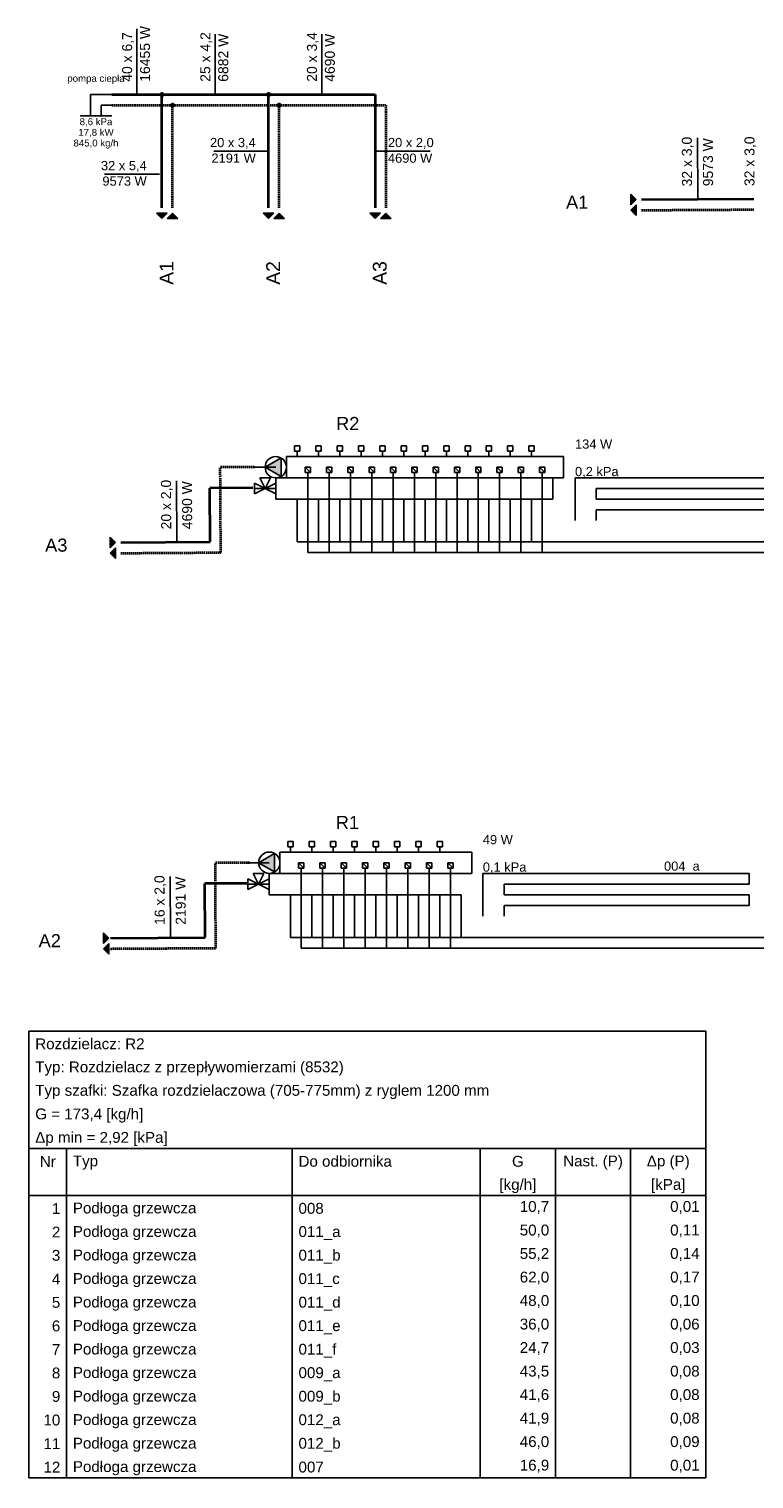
# Model space of a CAD drawing. Header units: millimetres. Extents: x 206445 to 335272, y 14092 to 100072.
# Tile 1 of 38: x 206445 to 207126, y 14154 to 15514. Entities that reach past the tile are written whole.
import ezdxf
from ezdxf.lldxf.tags import DXFTag

# ---------------------------------------------------------------- set-up
doc = ezdxf.new("R2010")
doc.units = ezdxf.units.MM
doc.linetypes.add('DASHED', pattern=[19.05, 12.7, -6.35])
for name, color, linetype, true_color in [('IS_Armatura_Therm', 7, 'SOLID', 0x000000), ('IS_Inne_Urzadzenia_Therm', 7, 'SOLID', 0x000000), ('IS_Odbiornik_o_narzuconym_oporze_Rozwinięcie', 7, 'SOLID', 0x000000), ('IS_Opisy_działek_Therm', 7, 'SOLID', 0x000000), ('IS_Rozdzielacze_Powrót', 5, 'DASH', 0x0000ff), ('IS_Rozdzielacze_Zasilanie', 1, 'SOLID', 0xff0000), ('IS_Tabelka_rozdzielacza', 7, 'SOLID', 0x000000)]:
    doc.layers.add(name, color=color, linetype=linetype, true_color=true_color)
doc.layers.add('IS_Grafika', color=94, linetype='SOLID')
doc.layers.add('IS_Text_Odbiornikow_Therm', color=7, linetype='Continuous')
doc.layers.add('IS_Powrót', color=5, linetype='DASHED', lineweight=35, true_color=0x0000ff)
doc.layers.add('IS_Zasilanie', color=1, linetype='SOLID', lineweight=35, true_color=0xff0000)
doc.styles.get("Standard").update_dxf_attribs({"font": 'arial.ttf'})
tags = doc.linetypes.add('DASH', pattern=[15, 10, -5]).pattern_tags.tags
tags[6:7] = [DXFTag(74, 4), DXFTag(75, 0), DXFTag(340, '0'), DXFTag(46, 0.0), DXFTag(50, 0.0), DXFTag(44, 0.0), DXFTag(45, 0.0)]
tags[4:5] = [DXFTag(74, 4), DXFTag(75, 0), DXFTag(340, '0'), DXFTag(46, 0.0), DXFTag(50, 0.0), DXFTag(44, 0.0), DXFTag(45, 0.0)]
tags = doc.linetypes.add('DASHDOTDOT', pattern=[25, 10, -5, 0, -5, 0, -5]).pattern_tags.tags
tags[14:15] = [DXFTag(74, 4), DXFTag(75, 0), DXFTag(340, '0'), DXFTag(46, 0.0), DXFTag(50, 0.0), DXFTag(44, 0.0), DXFTag(45, 0.0)]
tags[12:13] = [DXFTag(74, 4), DXFTag(75, 0), DXFTag(340, '0'), DXFTag(46, 0.0), DXFTag(50, 0.0), DXFTag(44, 0.0), DXFTag(45, 0.0)]
tags[10:11] = [DXFTag(74, 4), DXFTag(75, 0), DXFTag(340, '0'), DXFTag(46, 0.0), DXFTag(50, 0.0), DXFTag(44, 0.0), DXFTag(45, 0.0)]
tags[8:9] = [DXFTag(74, 4), DXFTag(75, 0), DXFTag(340, '0'), DXFTag(46, 0.0), DXFTag(50, 0.0), DXFTag(44, 0.0), DXFTag(45, 0.0)]
tags[6:7] = [DXFTag(74, 4), DXFTag(75, 0), DXFTag(340, '0'), DXFTag(46, 0.0), DXFTag(50, 0.0), DXFTag(44, 0.0), DXFTag(45, 0.0)]
tags[4:5] = [DXFTag(74, 4), DXFTag(75, 0), DXFTag(340, '0'), DXFTag(46, 0.0), DXFTag(50, 0.0), DXFTag(44, 0.0), DXFTag(45, 0.0)]
tags = doc.linetypes.add('SOLID', pattern=[10, 10, 0]).pattern_tags.tags
tags[6:7] = [DXFTag(74, 4), DXFTag(75, 0), DXFTag(340, '0'), DXFTag(46, 0.0), DXFTag(50, 0.0), DXFTag(44, 0.0), DXFTag(45, 0.0)]
tags[4:5] = [DXFTag(74, 4), DXFTag(75, 0), DXFTag(340, '0'), DXFTag(46, 0.0), DXFTag(50, 0.0), DXFTag(44, 0.0), DXFTag(45, 0.0)]

msp = doc.modelspace()

# ---------------------------------------------------------------- hatches: boundary and pattern name
at = {"layer": 'IS_Grafika'}
for points in [[(207010.2, 15359), (207015.2, 15354), (207010.2, 15349)], [(206565.2, 15341.2), (206570.2, 15336.2), (206575.2, 15341.2)], [(206575.2, 15336.2), (206580.2, 15341.2), (206585.2, 15336.2)], [(206665.2, 15341.2), (206670.2, 15336.2), (206675.2, 15341.2)], [(206675.2, 15336.2), (206680.2, 15341.2), (206685.2, 15336.2)], [(206765.2, 15341.2), (206770.2, 15336.2), (206775.2, 15341.2)], [(206775.2, 15336.2), (206780.2, 15341.2), (206785.2, 15336.2)], [(207015.2, 15349), (207010.2, 15344), (207015.2, 15339)], [(206521.5, 15037.4), (206526.5, 15032.4), (206521.5, 15027.4)], [(206526.5, 15027.4), (206521.5, 15022.4), (206526.5, 15017.4)], [(206515.4, 14666.5), (206520.4, 14661.5), (206515.4, 14656.5)], [(206520.4, 14656.5), (206515.4, 14651.5), (206520.4, 14646.5)]]:
    msp.add_hatch(color=256, dxfattribs=at).paths.add_polyline_path(points)
at = {"layer": 'IS_Opisy_działek_Therm'}
h = msp.add_hatch(color=1, dxfattribs=at)
edge = h.paths.add_edge_path()
edge.add_arc((206570.2, 15452.4), 2.4, 90, 450)
h = msp.add_hatch(color=1, dxfattribs=at)
edge = h.paths.add_edge_path()
edge.add_arc((206670.2, 15452.4), 2.4, 90, 450)
at = {"layer": 'IS_Powrót'}
h = msp.add_hatch(color=256, dxfattribs=at)
edge = h.paths.add_edge_path()
edge.add_arc((206580.2, 15442.4), 2.4, 90, 450)
h = msp.add_hatch(color=256, dxfattribs=at)
edge = h.paths.add_edge_path()
edge.add_arc((206680.2, 15442.4), 2.4, 90, 450)
at = {"layer": 'IS_Rozdzielacze_Powrót', "linetype": 'SOLID'}
for points in [[(206667, 15103), (206682, 15094.4), (206682, 15111.7)], [(206660.9, 14732.1), (206675.9, 14723.5), (206675.9, 14740.8)]]:
    msp.add_hatch(color=18, dxfattribs=at).paths.add_polyline_path(points)

# ---------------------------------------------------------------- linework, layer by layer
at = {"layer": 'IS_Armatura_Therm', "color": 1, "ltscale": 0.1, "true_color": 0xff0000}
for p, q in [((206699.5, 15123), (206694.5, 15123)), ((206694.5, 15123), (206694.5, 15118)), ((206699.5, 15118), (206699.5, 15123)), ((206719.5, 15123), (206714.5, 15123)), ((206714.5, 15123), (206714.5, 15118)), ((206719.5, 15118), (206719.5, 15123)), ((206739.5, 15123), (206734.5, 15123)), ((206734.5, 15123), (206734.5, 15118)), ((206739.5, 15118), (206739.5, 15123)), ((206759.5, 15123), (206754.5, 15123)), ((206754.5, 15123), (206754.5, 15118)), ((206759.5, 15118), (206759.5, 15123)), ((206779.5, 15123), (206774.5, 15123)), ((206774.5, 15123), (206774.5, 15118)), ((206779.5, 15118), (206779.5, 15123)), ((206799.5, 15123), (206794.5, 15123)), ((206794.5, 15123), (206794.5, 15118)), ((206799.5, 15118), (206799.5, 15123)), ((206819.5, 15123), (206814.5, 15123)), ((206814.5, 15123), (206814.5, 15118)), ((206819.5, 15118), (206819.5, 15123)), ((206839.5, 15123), (206834.5, 15123)), ((206834.5, 15123), (206834.5, 15118)), ((206839.5, 15118), (206839.5, 15123)), ((206859.5, 15123), (206854.5, 15123)), ((206854.5, 15123), (206854.5, 15118)), ((206859.5, 15118), (206859.5, 15123)), ((206879.5, 15123), (206874.5, 15123)), ((206874.5, 15123), (206874.5, 15118)), ((206879.5, 15118), (206879.5, 15123)), ((206899.5, 15123), (206894.5, 15123)), ((206894.5, 15123), (206894.5, 15118)), ((206899.5, 15118), (206899.5, 15123)), ((206919.5, 15123), (206914.5, 15123)), ((206914.5, 15123), (206914.5, 15118)), ((206919.5, 15118), (206919.5, 15123)), ((206694.5, 15118), (206699.5, 15118)), ((206697, 15113), (206697, 15118)), ((206714.5, 15118), (206719.5, 15118)), ((206717, 15113), (206717, 15118)), ((206734.5, 15118), (206739.5, 15118)), ((206737, 15113), (206737, 15118)), ((206754.5, 15118), (206759.5, 15118)), ((206757, 15113), (206757, 15118)), ((206774.5, 15118), (206779.5, 15118)), ((206777, 15113), (206777, 15118)), ((206794.5, 15118), (206799.5, 15118)), ((206797, 15113), (206797, 15118)), ((206814.5, 15118), (206819.5, 15118)), ((206817, 15113), (206817, 15118)), ((206834.5, 15118), (206839.5, 15118)), ((206837, 15113), (206837, 15118)), ((206854.5, 15118), (206859.5, 15118)), ((206857, 15113), (206857, 15118)), ((206874.5, 15118), (206879.5, 15118)), ((206877, 15113), (206877, 15118)), ((206894.5, 15118), (206899.5, 15118)), ((206897, 15113), (206897, 15118)), ((206914.5, 15118), (206919.5, 15118)), ((206917, 15113), (206917, 15118)), ((206693.4, 14752.1), (206688.4, 14752.1)), ((206688.4, 14752.1), (206688.4, 14747.1)), ((206688.4, 14747.1), (206693.4, 14747.1)), ((206690.9, 14742.1), (206690.9, 14747.1)), ((206693.4, 14747.1), (206693.4, 14752.1)), ((206713.4, 14752.1), (206708.4, 14752.1)), ((206708.4, 14752.1), (206708.4, 14747.1)), ((206708.4, 14747.1), (206713.4, 14747.1)), ((206710.9, 14742.1), (206710.9, 14747.1)), ((206713.4, 14747.1), (206713.4, 14752.1)), ((206733.4, 14752.1), (206728.4, 14752.1)), ((206728.4, 14752.1), (206728.4, 14747.1)), ((206728.4, 14747.1), (206733.4, 14747.1)), ((206730.9, 14742.1), (206730.9, 14747.1)), ((206733.4, 14747.1), (206733.4, 14752.1)), ((206753.4, 14752.1), (206748.4, 14752.1)), ((206748.4, 14752.1), (206748.4, 14747.1)), ((206748.4, 14747.1), (206753.4, 14747.1)), ((206750.9, 14742.1), (206750.9, 14747.1)), ((206753.4, 14747.1), (206753.4, 14752.1)), ((206773.4, 14752.1), (206768.4, 14752.1)), ((206768.4, 14752.1), (206768.4, 14747.1)), ((206768.4, 14747.1), (206773.4, 14747.1)), ((206770.9, 14742.1), (206770.9, 14747.1)), ((206773.4, 14747.1), (206773.4, 14752.1)), ((206793.4, 14752.1), (206788.4, 14752.1)), ((206788.4, 14752.1), (206788.4, 14747.1)), ((206788.4, 14747.1), (206793.4, 14747.1)), ((206790.9, 14742.1), (206790.9, 14747.1)), ((206793.4, 14747.1), (206793.4, 14752.1)), ((206813.4, 14752.1), (206808.4, 14752.1)), ((206808.4, 14752.1), (206808.4, 14747.1)), ((206808.4, 14747.1), (206813.4, 14747.1)), ((206810.9, 14742.1), (206810.9, 14747.1)), ((206813.4, 14747.1), (206813.4, 14752.1)), ((206833.4, 14752.1), (206828.4, 14752.1)), ((206828.4, 14752.1), (206828.4, 14747.1)), ((206828.4, 14747.1), (206833.4, 14747.1)), ((206830.9, 14742.1), (206830.9, 14747.1)), ((206833.4, 14747.1), (206833.4, 14752.1))]:
    msp.add_line(p, q, dxfattribs=at)
at = {"layer": 'IS_Armatura_Therm', "color": 5, "ltscale": 0.1, "true_color": 0x0000ff}
for p, q in [((206709.5, 15103), (206704.5, 15103)), ((206704.5, 15103), (206704.5, 15098)), ((206709.5, 15098), (206704.5, 15103)), ((206704.5, 15098), (206709.5, 15098)), ((206707, 15093), (206707, 15098)), ((206709.5, 15098), (206709.5, 15103)), ((206729.5, 15103), (206724.5, 15103)), ((206724.5, 15103), (206724.5, 15098)), ((206729.5, 15098), (206724.5, 15103)), ((206724.5, 15098), (206729.5, 15098)), ((206727, 15093), (206727, 15098)), ((206729.5, 15098), (206729.5, 15103)), ((206749.5, 15103), (206744.5, 15103)), ((206744.5, 15103), (206744.5, 15098)), ((206749.5, 15098), (206744.5, 15103)), ((206744.5, 15098), (206749.5, 15098)), ((206747, 15093), (206747, 15098)), ((206749.5, 15098), (206749.5, 15103)), ((206769.5, 15103), (206764.5, 15103)), ((206764.5, 15103), (206764.5, 15098)), ((206769.5, 15098), (206764.5, 15103)), ((206764.5, 15098), (206769.5, 15098)), ((206767, 15093), (206767, 15098)), ((206769.5, 15098), (206769.5, 15103)), ((206789.5, 15103), (206784.5, 15103)), ((206784.5, 15103), (206784.5, 15098)), ((206789.5, 15098), (206784.5, 15103)), ((206784.5, 15098), (206789.5, 15098)), ((206787, 15093), (206787, 15098)), ((206789.5, 15098), (206789.5, 15103)), ((206809.5, 15103), (206804.5, 15103)), ((206804.5, 15103), (206804.5, 15098)), ((206809.5, 15098), (206804.5, 15103)), ((206804.5, 15098), (206809.5, 15098)), ((206807, 15093), (206807, 15098)), ((206809.5, 15098), (206809.5, 15103)), ((206829.5, 15103), (206824.5, 15103)), ((206824.5, 15103), (206824.5, 15098)), ((206829.5, 15098), (206824.5, 15103)), ((206824.5, 15098), (206829.5, 15098)), ((206827, 15093), (206827, 15098)), ((206829.5, 15098), (206829.5, 15103)), ((206849.5, 15103), (206844.5, 15103)), ((206844.5, 15103), (206844.5, 15098)), ((206849.5, 15098), (206844.5, 15103)), ((206844.5, 15098), (206849.5, 15098)), ((206847, 15093), (206847, 15098)), ((206849.5, 15098), (206849.5, 15103)), ((206869.5, 15103), (206864.5, 15103)), ((206864.5, 15103), (206864.5, 15098)), ((206869.5, 15098), (206864.5, 15103)), ((206864.5, 15098), (206869.5, 15098)), ((206867, 15093), (206867, 15098)), ((206869.5, 15098), (206869.5, 15103)), ((206889.5, 15103), (206884.5, 15103)), ((206884.5, 15103), (206884.5, 15098)), ((206889.5, 15098), (206884.5, 15103)), ((206884.5, 15098), (206889.5, 15098)), ((206887, 15093), (206887, 15098)), ((206889.5, 15098), (206889.5, 15103)), ((206909.5, 15103), (206904.5, 15103)), ((206904.5, 15103), (206904.5, 15098)), ((206909.5, 15098), (206904.5, 15103)), ((206904.5, 15098), (206909.5, 15098)), ((206907, 15093), (206907, 15098)), ((206909.5, 15098), (206909.5, 15103)), ((206929.5, 15103), (206924.5, 15103)), ((206924.5, 15103), (206924.5, 15098)), ((206929.5, 15098), (206924.5, 15103)), ((206924.5, 15098), (206929.5, 15098)), ((206927, 15093), (206927, 15098)), ((206929.5, 15098), (206929.5, 15103)), ((206703.4, 14732.1), (206698.4, 14732.1)), ((206698.4, 14732.1), (206698.4, 14727.1)), ((206703.4, 14727.1), (206698.4, 14732.1)), ((206698.4, 14727.1), (206703.4, 14727.1)), ((206700.9, 14722.1), (206700.9, 14727.1)), ((206703.4, 14727.1), (206703.4, 14732.1)), ((206723.4, 14732.1), (206718.4, 14732.1)), ((206718.4, 14732.1), (206718.4, 14727.1)), ((206723.4, 14727.1), (206718.4, 14732.1)), ((206718.4, 14727.1), (206723.4, 14727.1)), ((206720.9, 14722.1), (206720.9, 14727.1)), ((206723.4, 14727.1), (206723.4, 14732.1)), ((206743.4, 14732.1), (206738.4, 14732.1)), ((206738.4, 14732.1), (206738.4, 14727.1)), ((206743.4, 14727.1), (206738.4, 14732.1)), ((206738.4, 14727.1), (206743.4, 14727.1)), ((206740.9, 14722.1), (206740.9, 14727.1)), ((206743.4, 14727.1), (206743.4, 14732.1)), ((206763.4, 14732.1), (206758.4, 14732.1)), ((206758.4, 14732.1), (206758.4, 14727.1)), ((206763.4, 14727.1), (206758.4, 14732.1)), ((206758.4, 14727.1), (206763.4, 14727.1)), ((206760.9, 14722.1), (206760.9, 14727.1)), ((206763.4, 14727.1), (206763.4, 14732.1)), ((206783.4, 14732.1), (206778.4, 14732.1)), ((206778.4, 14732.1), (206778.4, 14727.1)), ((206783.4, 14727.1), (206778.4, 14732.1)), ((206778.4, 14727.1), (206783.4, 14727.1)), ((206780.9, 14722.1), (206780.9, 14727.1)), ((206783.4, 14727.1), (206783.4, 14732.1)), ((206803.4, 14732.1), (206798.4, 14732.1)), ((206798.4, 14732.1), (206798.4, 14727.1)), ((206803.4, 14727.1), (206798.4, 14732.1)), ((206798.4, 14727.1), (206803.4, 14727.1)), ((206800.9, 14722.1), (206800.9, 14727.1)), ((206803.4, 14727.1), (206803.4, 14732.1)), ((206823.4, 14732.1), (206818.4, 14732.1)), ((206818.4, 14732.1), (206818.4, 14727.1)), ((206823.4, 14727.1), (206818.4, 14732.1)), ((206818.4, 14727.1), (206823.4, 14727.1)), ((206820.9, 14722.1), (206820.9, 14727.1)), ((206823.4, 14727.1), (206823.4, 14732.1)), ((206843.4, 14732.1), (206838.4, 14732.1)), ((206838.4, 14732.1), (206838.4, 14727.1)), ((206843.4, 14727.1), (206838.4, 14732.1)), ((206838.4, 14727.1), (206843.4, 14727.1)), ((206840.9, 14722.1), (206840.9, 14727.1)), ((206843.4, 14727.1), (206843.4, 14732.1))]:
    msp.add_line(p, q, dxfattribs=at)
at = {"layer": 'IS_Grafika', "ltscale": 0.1}
for p, q in [((207010.2, 15359), (207015.2, 15354)), ((207010.2, 15349), (207010.2, 15359)), ((207010.2, 15359), (207010.2, 15359)), ((207015.2, 15354), (207010.2, 15349)), ((206565.2, 15341.2), (206570.2, 15336.2)), ((206575.2, 15341.2), (206565.2, 15341.2)), ((206565.2, 15341.2), (206565.2, 15341.2)), ((206570.2, 15336.2), (206575.2, 15341.2)), ((206575.2, 15336.2), (206580.2, 15341.2)), ((206580.2, 15341.2), (206585.2, 15336.2)), ((206665.2, 15341.2), (206670.2, 15336.2)), ((206675.2, 15341.2), (206665.2, 15341.2)), ((206665.2, 15341.2), (206665.2, 15341.2)), ((206670.2, 15336.2), (206675.2, 15341.2)), ((206675.2, 15336.2), (206680.2, 15341.2)), ((206680.2, 15341.2), (206685.2, 15336.2)), ((206765.2, 15341.2), (206770.2, 15336.2)), ((206775.2, 15341.2), (206765.2, 15341.2)), ((206765.2, 15341.2), (206765.2, 15341.2)), ((206770.2, 15336.2), (206775.2, 15341.2)), ((206775.2, 15336.2), (206780.2, 15341.2)), ((206780.2, 15341.2), (206785.2, 15336.2)), ((207015.2, 15349), (207010.2, 15344)), ((207010.2, 15344), (207015.2, 15339)), ((207015.2, 15339), (207015.2, 15349)), ((207015.2, 15349), (207015.2, 15349)), ((206585.2, 15336.2), (206575.2, 15336.2)), ((206575.2, 15336.2), (206575.2, 15336.2)), ((206685.2, 15336.2), (206675.2, 15336.2)), ((206675.2, 15336.2), (206675.2, 15336.2)), ((206785.2, 15336.2), (206775.2, 15336.2)), ((206775.2, 15336.2), (206775.2, 15336.2)), ((206521.5, 15037.4), (206526.5, 15032.4)), ((206521.5, 15027.4), (206521.5, 15037.4)), ((206521.5, 15037.4), (206521.5, 15037.4)), ((206526.5, 15032.4), (206521.5, 15027.4)), ((206526.5, 15027.4), (206521.5, 15022.4)), ((206526.5, 15017.4), (206526.5, 15027.4)), ((206526.5, 15027.4), (206526.5, 15027.4)), ((206521.5, 15022.4), (206526.5, 15017.4)), ((206515.4, 14666.5), (206520.4, 14661.5)), ((206515.4, 14656.5), (206515.4, 14666.5)), ((206515.4, 14666.5), (206515.4, 14666.5)), ((206520.4, 14661.5), (206515.4, 14656.5)), ((206520.4, 14656.5), (206515.4, 14651.5)), ((206515.4, 14651.5), (206520.4, 14646.5)), ((206520.4, 14646.5), (206520.4, 14656.5)), ((206520.4, 14656.5), (206520.4, 14656.5))]:
    msp.add_line(p, q, dxfattribs=at)
at = {"layer": 'IS_Inne_Urzadzenia_Therm', "color": 1, "ltscale": 0.1, "true_color": 0xff0000}
for p, q in [((206523.3, 15452.4), (206503.3, 15452.4)), ((206503.3, 15452.4), (206503.3, 15432.4))]:
    msp.add_line(p, q, dxfattribs=at)
at = {"layer": 'IS_Inne_Urzadzenia_Therm', "ltscale": 0.1}
msp.add_line((206493.3, 15432.4), (206523.3, 15432.4), dxfattribs=at)
at = {"layer": 'IS_Inne_Urzadzenia_Therm', "color": 5, "linetype": 'DASH', "ltscale": 0.1, "true_color": 0x0000ff}
for p, q in [((206523.3, 15442.4), (206513.3, 15442.4)), ((206513.3, 15442.4), (206513.3, 15432.4))]:
    msp.add_line(p, q, dxfattribs=at)
at = {"layer": 'IS_Odbiornik_o_narzuconym_oporze_Rozwinięcie', "ltscale": 0.1}
for p, q in [((206957.7, 15053), (206957.7, 15093)), ((206957.7, 15093), (207207.7, 15093)), ((207207.7, 15083), (206977.7, 15083)), ((206977.7, 15083), (206977.7, 15073)), ((206977.7, 15073), (207207.7, 15073)), ((207207.7, 15063), (206977.7, 15063)), ((206977.7, 15063), (206977.7, 15053)), ((206871.2, 14682.1), (206871.2, 14722.1)), ((206871.2, 14722.1), (207121.2, 14722.1)), ((207121.2, 14712.1), (206891.2, 14712.1)), ((206891.2, 14712.1), (206891.2, 14702.1)), ((207121.2, 14722.1), (207121.2, 14712.1)), ((206891.2, 14702.1), (207121.2, 14702.1)), ((207121.2, 14702.1), (207121.2, 14692.1)), ((207121.2, 14692.1), (206891.2, 14692.1)), ((206891.2, 14692.1), (206891.2, 14682.1))]:
    msp.add_line(p, q, dxfattribs=at)
at = {"layer": 'IS_Opisy_działek_Therm', "ltscale": 0.1}
for p, q in [((206546.7, 15452.4), (206546.7, 15513.9)), ((206620.2, 15452.4), (206620.2, 15508.9)), ((206720.2, 15452.4), (206720.2, 15508.9)), ((207072.9, 15354.3), (207072.6, 15411.8)), ((206670.2, 15399.3), (206618.7, 15399.3)), ((206770.2, 15399.3), (206821.7, 15399.3)), ((206567.9, 15377.7), (206516.4, 15377.7)), ((206584.2, 15032.7), (206583.9, 15090.2)), ((206578.1, 14661.8), (206577.8, 14719.3))]:
    msp.add_line(p, q, dxfattribs=at)
at = {"layer": 'IS_Powrót', "ltscale": 0.1}
for p, q in [((206523.3, 15442.4), (206580.2, 15442.4)), ((206580.2, 15346.2), (206580.2, 15442.4)), ((206580.2, 15442.4), (206680.2, 15442.4)), ((206680.2, 15346.2), (206680.2, 15442.4)), ((206680.2, 15442.4), (206780.2, 15442.4)), ((206780.2, 15442.4), (206780.2, 15346.2)), ((207020.2, 15344), (207125.6, 15344.6)), ((206657, 15103), (206624.9, 15102.9)), ((206625.4, 15023), (206624.9, 15102.9)), ((206531.5, 15022.4), (206625.4, 15023)), ((206652.3, 14732.1), (206620.3, 14731.9)), ((206620.7, 14652.1), (206620.3, 14731.9)), ((206521.9, 14651.5), (206620.7, 14652.1))]:
    msp.add_line(p, q, dxfattribs=at)
at = {"layer": 'IS_Rozdzielacze_Powrót', "color": 18, "linetype": 'SOLID', "ltscale": 0.1, "true_color": 0x000000}
for p, q in [((206682, 15111.7), (206667, 15103)), ((206682, 15094.4), (206682, 15111.7)), ((206667, 15103), (206682, 15094.4)), ((206667, 15103), (206667, 15103)), ((206675.9, 14740.8), (206660.9, 14732.1)), ((206675.9, 14723.5), (206675.9, 14740.8)), ((206660.9, 14732.1), (206675.9, 14723.5)), ((206660.9, 14732.1), (206660.9, 14732.1))]:
    msp.add_line(p, q, dxfattribs=at)
at = {"layer": 'IS_Rozdzielacze_Powrót', "linetype": 'SOLID', "ltscale": 0.1}
for p, q in [((206947, 15113), (206687, 15113)), ((206687, 15113), (206687, 15093)), ((206947, 15093), (206947, 15113)), ((206657, 15103), (206677, 15103)), ((206947, 15093), (206687, 15093)), ((206860.9, 14742.1), (206680.9, 14742.1)), ((206680.9, 14742.1), (206680.9, 14722.1)), ((206860.9, 14722.1), (206860.9, 14742.1)), ((206650.9, 14732.1), (206670.9, 14732.1)), ((206860.9, 14722.1), (206680.9, 14722.1))]:
    msp.add_line(p, q, dxfattribs=at)
at = {"layer": 'IS_Rozdzielacze_Powrót', "color": 1, "linetype": 'SOLID', "ltscale": 0.1, "true_color": 0xff0000}
for p, q in [((206662, 15093), (206672, 15093)), ((206667, 15083), (206662, 15093)), ((206662, 15093), (206662, 15093)), ((206672, 15093), (206667, 15083)), ((206657, 15078), (206677, 15088)), ((206677, 15078), (206657, 15088)), ((206657, 15088), (206657, 15078)), ((206677, 15088), (206677, 15078)), ((206657, 15078), (206657, 15078)), ((206650.9, 14707.1), (206670.9, 14717.1)), ((206670.9, 14707.1), (206650.9, 14717.1)), ((206650.9, 14717.1), (206650.9, 14707.1)), ((206655.9, 14722.1), (206665.9, 14722.1)), ((206660.9, 14712.1), (206655.9, 14722.1)), ((206655.9, 14722.1), (206655.9, 14722.1)), ((206665.9, 14722.1), (206660.9, 14712.1)), ((206670.9, 14717.1), (206670.9, 14707.1)), ((206650.9, 14707.1), (206650.9, 14707.1))]:
    msp.add_line(p, q, dxfattribs=at)
at = {"layer": 'IS_Rozdzielacze_Powrót', "ltscale": 0.1}
for p, q in [((206707, 15093), (206707, 15023)), ((206727, 15093), (206727, 15023)), ((206747, 15093), (206747, 15023)), ((206767, 15093), (206767, 15023)), ((206787, 15093), (206787, 15023)), ((206807, 15093), (206807, 15023)), ((206827, 15093), (206827, 15023)), ((206847, 15093), (206847, 15023)), ((206867, 15093), (206867, 15023)), ((206887, 15093), (206887, 15023)), ((206907, 15093), (206907, 15023)), ((206927, 15093), (206927, 15023)), ((206700.9, 14722.1), (206700.9, 14652.1)), ((206720.9, 14722.1), (206720.9, 14652.1)), ((206740.9, 14722.1), (206740.9, 14652.1)), ((206760.9, 14722.1), (206760.9, 14652.1)), ((206780.9, 14722.1), (206780.9, 14652.1)), ((206800.9, 14722.1), (206800.9, 14652.1)), ((206820.9, 14722.1), (206820.9, 14652.1)), ((206840.9, 14722.1), (206840.9, 14652.1))]:
    msp.add_line(p, q, dxfattribs=at)
at = {"layer": 'IS_Rozdzielacze_Powrót', "linetype": 'DASHDOTDOT', "ltscale": 0.1}
for p, q in [((206707, 15023), (210400.6, 15023)), ((206700.9, 14652.1), (209320.9, 14652.1))]:
    msp.add_line(p, q, dxfattribs=at)
at = {"layer": 'IS_Rozdzielacze_Powrót', "color": 18, "linetype": 'SOLID', "true_color": 0x000000}
for centre in [(206677, 15103), (206670.9, 14732.1)]:
    msp.add_ellipse(centre, major_axis=(10, 0), ratio=1, dxfattribs=at)
at = {"layer": 'IS_Rozdzielacze_Zasilanie', "ltscale": 0.1}
for p, q in [((206937, 15093), (206677, 15093)), ((206677, 15093), (206677, 15073)), ((206937, 15073), (206937, 15093)), ((206657, 15083), (206677, 15083)), ((206937, 15073), (206677, 15073)), ((206697, 15073), (206697, 15033)), ((206717, 15073), (206717, 15033)), ((206737, 15073), (206737, 15033)), ((206757, 15073), (206757, 15033)), ((206777, 15073), (206777, 15033)), ((206797, 15073), (206797, 15033)), ((206817, 15073), (206817, 15033)), ((206837, 15073), (206837, 15033)), ((206857, 15073), (206857, 15033)), ((206877, 15073), (206877, 15033)), ((206897, 15073), (206897, 15033)), ((206917, 15073), (206917, 15033)), ((206650.9, 14712.1), (206670.9, 14712.1)), ((206850.9, 14722.1), (206670.9, 14722.1)), ((206670.9, 14722.1), (206670.9, 14702.1)), ((206871.2, 14702.1), (206871.2, 14722.1)), ((206850.9, 14702.1), (206670.9, 14702.1)), ((206690.9, 14702.1), (206690.9, 14662.1)), ((206710.9, 14702.1), (206710.9, 14662.1)), ((206730.9, 14702.1), (206730.9, 14662.1)), ((206750.9, 14702.1), (206750.9, 14662.1)), ((206770.9, 14702.1), (206770.9, 14662.1)), ((206790.9, 14702.1), (206790.9, 14662.1)), ((206810.9, 14702.1), (206810.9, 14662.1)), ((206830.9, 14702.1), (206830.9, 14662.1)), ((206850.9, 14702.1), (206850.9, 14662.1))]:
    msp.add_line(p, q, dxfattribs=at)
at = {"layer": 'IS_Rozdzielacze_Zasilanie', "linetype": 'DASHDOTDOT', "ltscale": 0.1}
for p, q in [((206697, 15033), (210380.6, 15033)), ((206690.9, 14662.1), (209300.9, 14662.1))]:
    msp.add_line(p, q, dxfattribs=at)
at = {"layer": 'IS_Tabelka_rozdzielacza'}
for p, q in [((206445.4, 14155.3), (206445.4, 14574.3)), ((206445.4, 14574.3), (207080.5, 14574.3)), ((207080.5, 14574.3), (207080.5, 14155.3)), ((206445.4, 14464), (207080.5, 14464)), ((206445.4, 14464), (206445.4, 14155.3)), ((206480.7, 14464), (206480.7, 14155.3)), ((206692.4, 14464), (206692.4, 14155.3)), ((206868.8, 14464), (206868.8, 14155.3)), ((206939.4, 14464), (206939.4, 14155.3)), ((207009.9, 14464), (207009.9, 14155.3)), ((206445.4, 14419.9), (207080.5, 14419.9)), ((206445.4, 14155.3), (207080.5, 14155.3))]:
    msp.add_line(p, q, dxfattribs=at)
at = {"layer": 'IS_Zasilanie', "ltscale": 0.1}
for p, q in [((206523.3, 15452.4), (206570.2, 15452.4)), ((206570.2, 15346.2), (206570.2, 15452.4)), ((206570.2, 15452.4), (206670.2, 15452.4)), ((206670.2, 15346.2), (206670.2, 15452.4)), ((206670.2, 15452.4), (206770.2, 15452.4)), ((206770.2, 15452.4), (206770.2, 15346.2)), ((207020.2, 15354), (207125.6, 15354.6)), ((206655.5, 15083.6), (206615, 15083.4)), ((206615.3, 15032.9), (206615, 15083.4)), ((206531.5, 15032.4), (206615.3, 15032.9)), ((206650.9, 14712.7), (206610.4, 14712.5)), ((206610.7, 14662), (206610.4, 14712.5)), ((206521.9, 14661.5), (206610.7, 14662))]:
    msp.add_line(p, q, dxfattribs=at)

# ---------------------------------------------------------------- texts
at = {"layer": 'IS_Grafika', "char_height": 12.24, "attachment_point": 3}
for s, insert in [('\\fArial|b0|i0;A1', (206970.2, 15357.6)), ('R2', (206755.4, 15150.1)), ('\\fArial|b0|i0;A3', (206481.5, 15036)), ('R1', (206755.1, 14776)), ('\\fArial|b0|i0;A2', (206475.4, 14665.1))]:
    msp.add_mtext(s, dxfattribs=dict(at, insert=insert))
at = {"layer": 'IS_Grafika', "char_height": 12.96, "attachment_point": 3, "rotation": 90}
for s, insert in [('\\fArial|b0|i0;A1', (206568, 15296.2)), ('\\fArial|b0|i0;A2', (206668, 15296.2)), ('\\fArial|b0|i0;A3', (206768, 15296.2))]:
    msp.add_mtext(s, dxfattribs=dict(at, insert=insert))
at = {"layer": 'IS_Inne_Urzadzenia_Therm', "char_height": 6.48}
for s, insert, attachment_point in [('\\fArial|b0|i0;pompa ciepła', (206508.3, 15462.4), 8), ('\\fArial|b0|i0;17,8 kW', (206508.3, 15420.2), 2), ('\\fArial|b0|i0;8,6 kPa', (206508.3, 15430.2), 2), ('\\fArial|b0|i0;845,0 kg/h', (206508.3, 15410.2), 2)]:
    msp.add_mtext(s, dxfattribs=dict(at, insert=insert, attachment_point=attachment_point))
at = {"layer": 'IS_Opisy_działek_Therm', "char_height": 9.36}
for s, insert, attachment_point, rotation in [('\\fArial|b0|i0;40 x 6,7', (206543.9, 15464.4), 7, 90), ('\\fArial|b0|i0;16455 W', (206549.6, 15464.4), 1, 90), ('\\fArial|b0|i0;25 x 4,2', (206617.3, 15464.4), 7, 90), ('\\fArial|b0|i0;6882 W', (206623, 15464.4), 1, 90), ('\\fArial|b0|i0;20 x 3,4', (206717.3, 15464.4), 7, 90), ('\\fArial|b0|i0;4690 W', (206723, 15464.4), 1, 90), ('\\fArial|b0|i0;32 x 3,0', (207069.2, 15366.3), 7, 90.3), ('\\fArial|b0|i0;9573 W', (207077.9, 15366.4), 1, 90.3), ('\\fArial|b0|i0;32 x 3,0', (207127.8, 15366.6), 7, 90), ('\\fArial|b0|i0;20 x 2,0', (206580.6, 15044.7), 7, 90.3), ('\\fArial|b0|i0;4690 W', (206589.2, 15044.8), 1, 90.3), ('\\fArial|b0|i0;16 x 2,0', (206574.5, 14673.8), 7, 90.3), ('\\fArial|b0|i0;2191 W', (206583.1, 14673.9), 1, 90.3)]:
    msp.add_mtext(s, dxfattribs=dict(at, insert=insert, attachment_point=attachment_point, rotation=rotation))
at = {"layer": 'IS_Opisy_działek_Therm', "char_height": 8.64}
for s, insert, attachment_point in [('\\fArial|b0|i0;20 x 3,4', (206658.2, 15401.5), 9), ('\\fArial|b0|i0;20 x 2,0', (206782.2, 15401.5), 7), ('\\fArial|b0|i0;2191 W', (206658.2, 15397.1), 3), ('\\fArial|b0|i0;4690 W', (206782.2, 15397.1), 1), ('\\fArial|b0|i0;32 x 5,4', (206555.9, 15379.9), 9), ('\\fArial|b0|i0;9573 W', (206555.9, 15375.6), 3)]:
    msp.add_mtext(s, dxfattribs=dict(at, insert=insert, attachment_point=attachment_point))
at = {"layer": 'IS_Tabelka_rozdzielacza', "char_height": 10.161}
for s, insert, attachment_point in [('\\fArial|b0|i0;Rozdzielacz: R2', (206451.3, 14557.1), 7), ('\\fArial|b0|i0;Typ: Rozdzielacz z przepływomierzami (8532)', (206451.3, 14532.5), 7), ('\\fArial|b0|i0;Typ szafki: Szafka rozdzielaczowa (705-775mm) z ryglem 1200 mm', (206451.3, 14510.5), 7), ('\\fArial|b0|i0;G = 173,4 [kg/h]', (206451.3, 14488.4), 7), ('\\fArial|b0|i0;Δp min = 2,92 [kPa]', (206451.3, 14466.4), 7), ('\\fArial|b0|i0;Nr', (206463.1, 14446.9), 8), ('\\fArial|b0|i0;Typ', (206486.6, 14444.3), 7), ('\\fArial|b0|i0;Do odbiornika', (206698.3, 14446.9), 7), ('\\fArial|b0|i0;G', (206904.1, 14446.9), 8), ('\\fArial|b0|i0;Nast. (P)', (206974.6, 14444.3), 8), ('\\fArial|b0|i0;Δp (P)', (207045.2, 14444.3), 8), ('\\fArial|b0|i0;[kg/h]', (206904.1, 14422.3), 8), ('\\fArial|b0|i0;[kPa]', (207045.2, 14422.3), 8), ('\\fArial|b0|i0;1', (206474.8, 14402.8), 9), ('\\fArial|b0|i0;008', (206698.3, 14402.8), 7), ('\\fArial|b0|i0;10,7', (206933.5, 14402.8), 9), ('\\fArial|b0|i0;0,01', (207074.6, 14402.8), 9), ('\\fArial|b0|i0;Podłoga grzewcza', (206486.6, 14400.2), 7), ('\\fArial|b0|i0;2', (206474.8, 14380.7), 9), ('\\fArial|b0|i0;Podłoga grzewcza', (206486.6, 14378.2), 7), ('\\fArial|b0|i0;011_a', (206698.3, 14378.2), 7), ('\\fArial|b0|i0;50,0', (206933.5, 14380.7), 9), ('\\fArial|b0|i0;0,11', (207074.6, 14380.7), 9), ('\\fArial|b0|i0;3', (206474.8, 14358.7), 9), ('\\fArial|b0|i0;Podłoga grzewcza', (206486.6, 14356.1), 7), ('\\fArial|b0|i0;011_b', (206698.3, 14356.1), 7), ('\\fArial|b0|i0;55,2', (206933.5, 14358.7), 9), ('\\fArial|b0|i0;0,14', (207074.6, 14358.7), 9), ('\\fArial|b0|i0;4', (206474.8, 14336.6), 9), ('\\fArial|b0|i0;Podłoga grzewcza', (206486.6, 14334.1), 7), ('\\fArial|b0|i0;62,0', (206933.5, 14336.6), 9), ('\\fArial|b0|i0;0,17', (207074.6, 14336.6), 9), ('\\fArial|b0|i0;011_c', (206698.3, 14334.1), 7), ('\\fArial|b0|i0;5', (206474.8, 14314.6), 9), ('\\fArial|b0|i0;Podłoga grzewcza', (206486.6, 14312), 7), ('\\fArial|b0|i0;011_d', (206698.3, 14312), 7), ('\\fArial|b0|i0;48,0', (206933.5, 14314.6), 9), ('\\fArial|b0|i0;0,10', (207074.6, 14314.6), 9), ('\\fArial|b0|i0;6', (206474.8, 14292.5), 9), ('\\fArial|b0|i0;Podłoga grzewcza', (206486.6, 14290), 7), ('\\fArial|b0|i0;011_e', (206698.3, 14290), 7), ('\\fArial|b0|i0;36,0', (206933.5, 14292.5), 9), ('\\fArial|b0|i0;0,06', (207074.6, 14292.5), 9), ('\\fArial|b0|i0;7', (206474.8, 14270.5), 9), ('\\fArial|b0|i0;Podłoga grzewcza', (206486.6, 14267.9), 7), ('\\fArial|b0|i0;011_f', (206698.3, 14267.9), 7), ('\\fArial|b0|i0;24,7', (206933.5, 14270.5), 9), ('\\fArial|b0|i0;0,03', (207074.6, 14270.5), 9), ('\\fArial|b0|i0;8', (206474.8, 14248.4), 9), ('\\fArial|b0|i0;Podłoga grzewcza', (206486.6, 14245.9), 7), ('\\fArial|b0|i0;009_a', (206698.3, 14245.9), 7), ('\\fArial|b0|i0;43,5', (206933.5, 14248.4), 9), ('\\fArial|b0|i0;0,08', (207074.6, 14248.4), 9), ('\\fArial|b0|i0;9', (206474.8, 14226.4), 9), ('\\fArial|b0|i0;Podłoga grzewcza', (206486.6, 14223.8), 7), ('\\fArial|b0|i0;41,6', (206933.5, 14226.4), 9), ('\\fArial|b0|i0;0,08', (207074.6, 14226.4), 9), ('\\fArial|b0|i0;009_b', (206698.3, 14223.8), 7), ('\\fArial|b0|i0;10', (206474.8, 14204.3), 9), ('\\fArial|b0|i0;Podłoga grzewcza', (206486.6, 14201.8), 7), ('\\fArial|b0|i0;012_a', (206698.3, 14201.8), 7), ('\\fArial|b0|i0;41,9', (206933.5, 14204.3), 9), ('\\fArial|b0|i0;0,08', (207074.6, 14204.3), 9), ('\\fArial|b0|i0;11', (206474.8, 14182.3), 9), ('\\fArial|b0|i0;Podłoga grzewcza', (206486.6, 14179.7), 7), ('\\fArial|b0|i0;012_b', (206698.3, 14179.7), 7), ('\\fArial|b0|i0;46,0', (206933.5, 14182.3), 9), ('\\fArial|b0|i0;0,09', (207074.6, 14182.3), 9), ('\\fArial|b0|i0;12', (206474.8, 14160.2), 9), ('\\fArial|b0|i0;Podłoga grzewcza', (206486.6, 14157.7), 7), ('\\fArial|b0|i0;007', (206698.3, 14160.2), 7), ('\\fArial|b0|i0;16,9', (206933.5, 14160.2), 9), ('\\fArial|b0|i0;0,01', (207074.6, 14160.2), 9)]:
    msp.add_mtext(s, dxfattribs=dict(at, insert=insert, attachment_point=attachment_point))
at = {"layer": 'IS_Text_Odbiornikow_Therm', "color": 18, "linetype": 'SOLID', "true_color": 0x000000, "char_height": 8.64, "attachment_point": 7}
for s, insert in [('\\fArial|b0|i0;134 W', (206957.7, 15120.2)), ('\\fArial|b0|i0;0,2 kPa', (206957.7, 15093)), ('\\fArial|b0|i0;49 W', (206871.2, 14749.3)), ('\\fArial|b0|i0;0,1 kPa', (206871.2, 14722.1)), ('\\fArial|b0|i0;004_a', (207041.2, 14722.1))]:
    msp.add_mtext(s, dxfattribs=dict(at, insert=insert))

doc.saveas('drawing.dxf')
